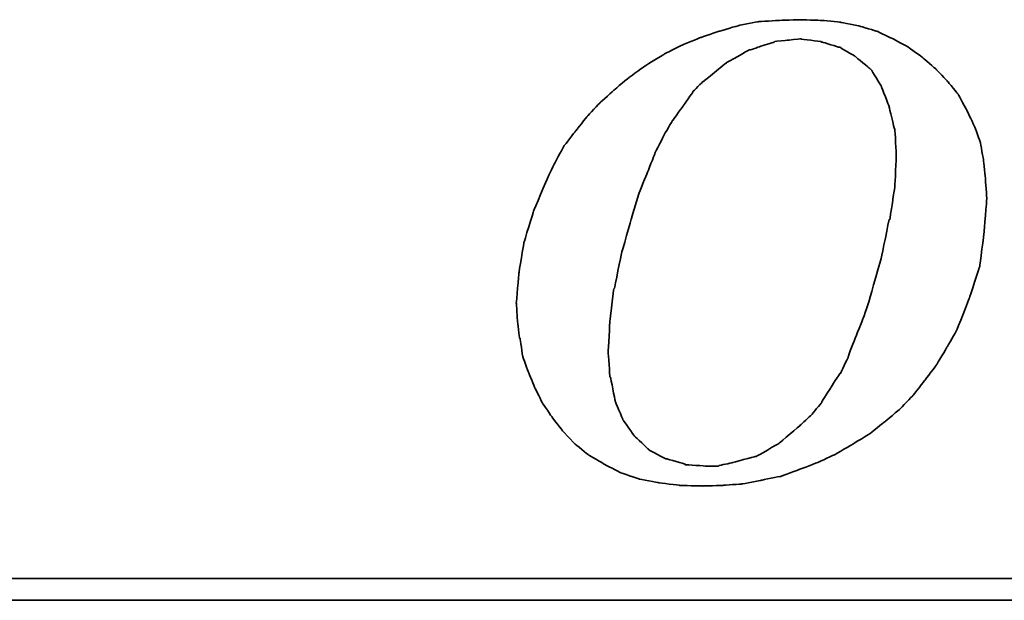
# Model space of a CAD drawing. Header units: inches. Extents: x 5 to 239, y 21 to 140.
# Tile 32 of 47: x 160.04 to 164.73, y 96.85 to 99.62. Entities that reach past the tile are written whole.
import ezdxf

# ---------------------------------------------------------------- set-up
doc = ezdxf.new("R2010")
doc.units = ezdxf.units.IN
doc.layers.add('DIM', color=4, linetype='Continuous')
doc.layers.add('layer 1', color=7, linetype='Continuous')

# ---------------------------------------------------------------- blocks, each defined once
blk = doc.blocks.new('TBI MOTION logo(完整正式版)')
at = {"layer": 'layer 1', "color": 22, "lineweight": 35}
for points, knots in [([(-11.34375, -6.98375), (-11.34375, -6.98375), (-10.91375, -7.43875), (-10.91375, -7.43875), (-10.91375, -7.43875), (-10.91375, -7.43875), (-10.38625, -7.87125), (-10.38625, -7.87125), (-10.38625, -7.87125), (-10.38625, -7.87125), (-9.81125, -8.20375), (-9.81125, -8.20375), (-9.81125, -8.20375), (-9.81125, -8.20375), (-9.21125, -8.51875), (-9.21125, -8.51875), (-9.21125, -8.51875), (-9.21125, -8.51875), (-8.51625, -8.75875), (-8.51625, -8.75875), (-8.51625, -8.75875), (-8.51625, -8.75875), (-7.77125, -8.90375), (-7.77125, -8.90375), (-7.77125, -8.90375), (-7.77125, -8.90375), (-6.97875, -8.99875), (-6.97875, -8.99875), (-6.97875, -8.99875), (-6.97875, -8.99875), (-6.14125, -9.02375), (-6.14125, -9.02375), (-6.14125, -9.02375), (-6.14125, -9.02375), (-5.37125, -8.99875), (-5.37125, -8.99875), (-5.37125, -8.99875), (-5.37125, -8.99875), (-4.65375, -8.94875), (-4.65375, -8.94875), (-4.65375, -8.94875), (-4.65375, -8.94875), (-3.93375, -8.80625), (-3.93375, -8.80625), (-3.93375, -8.80625), (-3.93375, -8.80625), (-3.21375, -8.66375), (-3.21375, -8.66375), (-3.21375, -8.66375), (-3.21375, -8.66375), (-2.49375, -8.39875), (-2.49375, -8.39875), (-2.49375, -8.39875), (-2.49375, -8.39875), (-1.79875, -8.13375), (-1.79875, -8.13375), (-1.79875, -8.13375), (-1.79875, -8.13375), (-1.17375, -7.84375), (-1.17375, -7.84375), (-1.17375, -7.84375), (-1.17375, -7.84375), (-0.52375, -7.46375), (-0.52375, -7.46375), (-0.52375, -7.46375), (-0.52375, -7.46375), (0.10124, -7.07875), (0.10124, -7.07875), (0.10124, -7.07875), (0.10124, -7.07875), (0.67625, -6.62375), (0.67625, -6.62375), (0.67625, -6.62375), (0.67625, -6.62375), (1.24874, -6.14375), (1.24874, -6.14375), (1.24874, -6.14375), (1.24874, -6.14375), (1.72874, -5.64125), (1.72874, -5.64125), (1.72874, -5.64125), (1.72874, -5.64125), (2.18624, -5.06375), (2.18624, -5.06375), (2.18624, -5.06375), (2.18624, -5.06375), (2.61625, -4.48874), (2.61625, -4.48874), (2.61625, -4.48874), (2.61625, -4.48874), (3.00125, -3.83874), (3.00125, -3.83874), (3.00125, -3.83874), (3.00125, -3.83874), (3.36124, -3.21374), (3.36124, -3.21374), (3.36124, -3.21374), (3.36124, -3.21374), (3.84374, -1.99125), (3.84374, -1.99125), (3.84374, -1.99125), (3.84374, -1.99125), (4.22625, -0.81875), (4.22625, -0.81875), (4.22625, -0.81875), (4.22625, -0.81875), (4.39125, 0.45624), (4.39125, 0.45624), (4.39125, 0.45624), (4.39125, 0.45624), (4.48874, 1.70124), (4.48874, 1.70124), (4.48874, 1.70124), (4.48874, 1.70124), (4.43874, 2.44625), (4.43874, 2.44625), (4.43874, 2.44625), (4.43874, 2.44625), (4.36874, 3.14125), (4.36874, 3.14125), (4.36874, 3.14125), (4.36874, 3.14125), (4.25125, 3.81125), (4.25125, 3.81125), (4.25125, 3.81125), (4.25125, 3.81125), (4.03124, 4.41125), (4.03124, 4.41125), (4.03124, 4.41125), (4.03124, 4.41125), (3.74374, 5.01125), (3.74374, 5.01125), (3.74374, 5.01125), (3.74374, 5.01125), (3.43124, 5.58875), (3.43124, 5.58875), (3.43124, 5.58875), (3.43124, 5.58875), (3.02625, 6.09125), (3.02625, 6.09125), (3.02625, 6.09125), (3.02625, 6.09125), (2.59374, 6.54875), (2.59374, 6.54875), (2.59374, 6.54875), (2.59374, 6.54875), (2.09124, 6.98125), (2.09124, 6.98125), (2.09124, 6.98125), (2.09124, 6.98125), (1.56124, 7.36625), (1.56124, 7.36625), (1.56124, 7.36625), (1.56124, 7.36625), (0.98624, 7.67625), (0.98624, 7.67625), (0.98624, 7.67625), (0.98624, 7.67625), (0.38624, 7.96375), (0.38624, 7.96375), (0.38624, 7.96375), (0.38624, 7.96375), (-0.25875, 8.15625), (-0.25875, 8.15625), (-0.25875, 8.15625), (-0.25875, 8.15625), (-0.98125, 8.30125), (-0.98125, 8.30125), (-0.98125, 8.30125), (-0.98125, 8.30125), (-1.70124, 8.37125), (-1.70124, 8.37125), (-1.70124, 8.37125), (-1.70124, 8.37125), (-2.49375, 8.39624), (-2.49375, 8.39624), (-2.49375, 8.39624), (-2.49375, 8.39624), (-3.28625, 8.37125), (-3.28625, 8.37125), (-3.28625, 8.37125), (-3.28625, 8.37125), (-4.05125, 8.32125), (-4.05125, 8.32125), (-4.05125, 8.32125), (-4.05125, 8.32125), (-4.77375, 8.18125), (-4.77375, 8.18125), (-4.77375, 8.18125), (-4.77375, 8.18125), (-5.51625, 7.96375), (-5.51625, 7.96375), (-5.51625, 7.96375), (-5.51625, 7.96375), (-6.21125, 7.72625), (-6.21125, 7.72625), (-6.21125, 7.72625), (-6.21125, 7.72625), (-6.92875, 7.43625), (-6.92875, 7.43625), (-6.92875, 7.43625), (-6.92875, 7.43625), (-7.57875, 7.10125), (-7.57875, 7.10125), (-7.57875, 7.10125), (-7.57875, 7.10125), (-8.24875, 6.69125), (-8.24875, 6.69125), (-8.24875, 6.69125), (-8.24875, 6.69125), (-8.84875, 6.26125), (-8.84875, 6.26125), (-8.84875, 6.26125), (-8.84875, 6.26125), (-9.42625, 5.78125), (-9.42625, 5.78125), (-9.42625, 5.78125), (-9.42625, 5.78125), (-9.95375, 5.30125), (-9.95375, 5.30125), (-9.95375, 5.30125), (-9.95375, 5.30125), (-10.43375, 4.79624), (-10.43375, 4.79624), (-10.43375, 4.79624), (-10.43375, 4.79624), (-10.88875, 4.22125), (-10.88875, 4.22125), (-10.88875, 4.22125), (-10.88875, 4.22125), (-11.29875, 3.69375), (-11.29875, 3.69375), (-11.29875, 3.69375), (-11.29875, 3.69375), (-11.63375, 3.09125), (-11.63375, 3.09125), (-11.63375, 3.09125), (-11.63375, 3.09125), (-11.91875, 2.49625), (-11.91875, 2.49625), (-11.91875, 2.49625), (-11.91875, 2.49625), (-12.44875, 1.24625), (-12.44875, 1.24625), (-12.44875, 1.24625), (-12.44875, 1.24625), (-12.80875, 0.06874), (-12.80875, 0.06874), (-12.80875, 0.06874), (-12.80875, 0.06874), (-12.99875, -1.07875), (-12.99875, -1.07875), (-12.99875, -1.07875), (-12.99875, -1.07875), (-13.09375, -2.18375), (-13.09375, -2.18375), (-13.09375, -2.18375), (-13.09375, -2.18375), (-13.04875, -2.85375), (-13.04875, -2.85375), (-13.04875, -2.85375), (-13.04875, -2.85375), (-12.97375, -3.50375), (-12.97375, -3.50375), (-12.97375, -3.50375), (-12.97375, -3.50375), (-12.95375, -3.50375), (-12.95375, -3.50375), (-12.95375, -3.50375), (-12.95375, -3.50375), (-12.85375, -4.17375), (-12.85375, -4.17375), (-12.85375, -4.17375), (-12.85375, -4.17375), (-12.63875, -4.77624), (-12.63875, -4.77624), (-12.63875, -4.77624), (-12.63875, -4.77624), (-12.39875, -5.35125), (-12.39875, -5.35125), (-12.39875, -5.35125), (-12.39875, -5.35125), (-12.11375, -5.92875), (-12.11375, -5.92875), (-12.11375, -5.92875), (-12.11375, -5.92875), (-11.75375, -6.45375), (-11.75375, -6.45375), (-11.75375, -6.45375), (-11.75375, -6.45375), (-11.34375, -6.98375), (-11.34375, -6.98375)], [0, 0, 0, 0, 0.01369863, 0.01369863, 0.01369863, 0.01369864, 0.02739726, 0.02739726, 0.02739726, 0.02739727, 0.04109589, 0.04109589, 0.04109589, 0.0410959, 0.05479452, 0.05479452, 0.05479452, 0.05479453, 0.06849315, 0.06849315, 0.06849315, 0.06849316, 0.08219178, 0.08219178, 0.08219178, 0.08219179, 0.09589041, 0.09589041, 0.09589041, 0.09589042, 0.10958904, 0.10958904, 0.10958904, 0.10958905, 0.12328767, 0.12328767, 0.12328767, 0.12328768, 0.1369863, 0.1369863, 0.1369863, 0.13698631, 0.15068493, 0.15068493, 0.15068493, 0.15068494, 0.16438356, 0.16438356, 0.16438356, 0.16438357, 0.17808219, 0.17808219, 0.17808219, 0.1780822, 0.19178082, 0.19178082, 0.19178082, 0.19178083, 0.20547945, 0.20547945, 0.20547945, 0.20547946, 0.21917808, 0.21917808, 0.21917808, 0.21917809, 0.23287671, 0.23287671, 0.23287671, 0.23287672, 0.24657534, 0.24657534, 0.24657534, 0.24657535, 0.26027397, 0.26027397, 0.26027397, 0.26027398, 0.2739726, 0.2739726, 0.2739726, 0.27397261, 0.28767123, 0.28767123, 0.28767123, 0.28767124, 0.30136986, 0.30136986, 0.30136986, 0.30136987, 0.31506849, 0.31506849, 0.31506849, 0.3150685, 0.32876712, 0.32876712, 0.32876712, 0.32876713, 0.34246575, 0.34246575, 0.34246575, 0.34246576, 0.35616438, 0.35616438, 0.35616438, 0.35616439, 0.36986301, 0.36986301, 0.36986301, 0.36986302, 0.38356164, 0.38356164, 0.38356164, 0.38356165, 0.39726027, 0.39726027, 0.39726027, 0.39726028, 0.4109589, 0.4109589, 0.4109589, 0.41095891, 0.42465753, 0.42465753, 0.42465753, 0.42465754, 0.43835616, 0.43835616, 0.43835616, 0.43835617, 0.45205479, 0.45205479, 0.45205479, 0.4520548, 0.46575342, 0.46575342, 0.46575342, 0.46575343, 0.47945205, 0.47945205, 0.47945205, 0.47945206, 0.49315068, 0.49315068, 0.49315068, 0.49315069, 0.50684932, 0.50684932, 0.50684932, 0.50684933, 0.52054795, 0.52054795, 0.52054795, 0.52054796, 0.53424658, 0.53424658, 0.53424658, 0.53424659, 0.54794521, 0.54794521, 0.54794521, 0.54794522, 0.56164384, 0.56164384, 0.56164384, 0.56164385, 0.57534247, 0.57534247, 0.57534247, 0.57534248, 0.5890411, 0.5890411, 0.5890411, 0.58904111, 0.60273973, 0.60273973, 0.60273973, 0.60273974, 0.61643836, 0.61643836, 0.61643836, 0.61643837, 0.63013699, 0.63013699, 0.63013699, 0.630137, 0.64383562, 0.64383562, 0.64383562, 0.64383563, 0.65753425, 0.65753425, 0.65753425, 0.65753426, 0.67123288, 0.67123288, 0.67123288, 0.67123289, 0.68493151, 0.68493151, 0.68493151, 0.68493152, 0.69863014, 0.69863014, 0.69863014, 0.69863015, 0.71232877, 0.71232877, 0.71232877, 0.71232878, 0.7260274, 0.7260274, 0.7260274, 0.72602741, 0.73972603, 0.73972603, 0.73972603, 0.73972604, 0.75342466, 0.75342466, 0.75342466, 0.75342467, 0.76712329, 0.76712329, 0.76712329, 0.7671233, 0.78082192, 0.78082192, 0.78082192, 0.78082193, 0.79452055, 0.79452055, 0.79452055, 0.79452056, 0.80821918, 0.80821918, 0.80821918, 0.80821919, 0.82191781, 0.82191781, 0.82191781, 0.82191782, 0.83561644, 0.83561644, 0.83561644, 0.83561645, 0.84931507, 0.84931507, 0.84931507, 0.84931508, 0.8630137, 0.8630137, 0.8630137, 0.86301371, 0.87671233, 0.87671233, 0.87671233, 0.87671234, 0.89041096, 0.89041096, 0.89041096, 0.89041097, 0.90410959, 0.90410959, 0.90410959, 0.9041096, 0.91780822, 0.91780822, 0.91780822, 0.91780823, 0.93150685, 0.93150685, 0.93150685, 0.93150686, 0.94520548, 0.94520548, 0.94520548, 0.94520549, 0.95890411, 0.95890411, 0.95890411, 0.95890412, 0.97260274, 0.97260274, 0.97260274, 0.97260275, 0.98630137, 0.98630137, 0.98630137, 0.98630138, 1, 1, 1, 1]), ([(-8.77875, 1.03124), (-8.77875, 1.03124), (-8.51625, 1.89625), (-8.51625, 1.89625), (-8.51625, 1.89625), (-8.51625, 1.89625), (-8.20375, 2.66375), (-8.20375, 2.66375), (-8.20375, 2.66375), (-8.20375, 2.66375), (-7.91625, 3.38125), (-7.91625, 3.38125), (-7.91625, 3.38125), (-7.91625, 3.38125), (-7.91625, 3.40624), (-7.91625, 3.40624), (-7.91625, 3.40624), (-7.91625, 3.40624), (-7.57875, 4.07624), (-7.57875, 4.07624), (-7.57875, 4.07624), (-7.57875, 4.07624), (-7.24375, 4.65125), (-7.24375, 4.65125), (-7.24375, 4.65125), (-7.24375, 4.65125), (-7.21875, 4.65125), (-7.21875, 4.65125), (-7.21875, 4.65125), (-7.21875, 4.65125), (-7.21875, 4.67624), (-7.21875, 4.67624), (-7.21875, 4.67624), (-7.21875, 4.67624), (-6.83625, 5.20375), (-6.83625, 5.20375), (-6.83625, 5.20375), (-6.83625, 5.20375), (-6.49875, 5.68625), (-6.49875, 5.68625), (-6.49875, 5.68625), (-6.49875, 5.68625), (-6.49875, 5.70625), (-6.49875, 5.70625), (-6.49875, 5.70625), (-6.49875, 5.70625), (-6.11625, 6.09125), (-6.11625, 6.09125), (-6.11625, 6.09125), (-6.11625, 6.09125), (-6.09125, 6.09125), (-6.09125, 6.09125), (-6.09125, 6.09125), (-6.09125, 6.09125), (-5.27375, 6.76625), (-5.27375, 6.76625), (-5.27375, 6.76625), (-5.27375, 6.76625), (-5.24875, 6.76625), (-5.24875, 6.76625), (-5.24875, 6.76625), (-5.24875, 6.76625), (-5.24875, 6.78625), (-5.24875, 6.78625), (-5.24875, 6.78625), (-5.24875, 6.78625), (-4.38875, 7.26624), (-4.38875, 7.26624), (-4.38875, 7.26624), (-4.38875, 7.26624), (-4.36125, 7.26624), (-4.36125, 7.26624), (-4.36125, 7.26624), (-4.36125, 7.26624), (-3.93375, 7.41125), (-3.93375, 7.41125), (-3.93375, 7.41125), (-3.93375, 7.41125), (-3.47375, 7.55625), (-3.47375, 7.55625), (-3.47375, 7.55625), (-3.47375, 7.55625), (-3.45375, 7.55625), (-3.45375, 7.55625), (-3.45375, 7.55625), (-3.45375, 7.55625), (-3.42875, 7.58124), (-3.42875, 7.58124), (-3.42875, 7.58124), (-3.42875, 7.58124), (-2.97375, 7.62625), (-2.97375, 7.62625), (-2.97375, 7.62625), (-2.97375, 7.62625), (-2.49375, 7.67625), (-2.49375, 7.67625), (-2.49375, 7.67625), (-2.49375, 7.67625), (-2.46875, 7.67625), (-2.46875, 7.67625), (-2.46875, 7.67625), (-2.46875, 7.67625), (-1.70124, 7.58124), (-1.70124, 7.58124), (-1.70124, 7.58124), (-1.70124, 7.58124), (-1.67875, 7.55625), (-1.67875, 7.55625), (-1.67875, 7.55625), (-1.67875, 7.55625), (-1.65375, 7.55625), (-1.65375, 7.55625), (-1.65375, 7.55625), (-1.65375, 7.55625), (-1.03125, 7.36625), (-1.03125, 7.36625), (-1.03125, 7.36625), (-1.03125, 7.36625), (-1.00625, 7.36625), (-1.00625, 7.36625), (-1.00625, 7.36625), (-1.00625, 7.36625), (-0.43124, 7.02624), (-0.43124, 7.02624), (-0.43124, 7.02624), (-0.43124, 7.02624), (-0.40625, 7.00624), (-0.40625, 7.00624), (-0.40625, 7.00624), (-0.40625, 7.00624), (0.12124, 6.57124), (0.12124, 6.57124), (0.12124, 6.57124), (0.12124, 6.57124), (0.14624, 6.54875), (0.14624, 6.54875), (0.14624, 6.54875), (0.14624, 6.54875), (0.17124, 6.52375), (0.17124, 6.52375), (0.17124, 6.52375), (0.17124, 6.52375), (0.55625, 5.89875), (0.55625, 5.89875), (0.55625, 5.89875), (0.55625, 5.89875), (0.55625, 5.87625), (0.55625, 5.87625), (0.55625, 5.87625), (0.55625, 5.87625), (0.84124, 5.15625), (0.84124, 5.15625), (0.84124, 5.15625), (0.84124, 5.15625), (0.84124, 5.13125), (0.84124, 5.13125), (0.84124, 5.13125), (0.84124, 5.13125), (1.03624, 4.31875), (1.03624, 4.31875), (1.03624, 4.31875), (1.03624, 4.31875), (1.05624, 4.31875), (1.05624, 4.31875), (1.05624, 4.31875), (1.05624, 4.31875), (1.05624, 4.29125), (1.05624, 4.29125), (1.05624, 4.29125), (1.05624, 4.29125), (1.10625, 3.33125), (1.10625, 3.33125), (1.10625, 3.33125), (1.10625, 3.33125), (1.10625, 3.30875), (1.10625, 3.30875), (1.10625, 3.30875), (1.10625, 3.30875), (1.05624, 2.20624), (1.05624, 2.20624), (1.05624, 2.20624), (1.05624, 2.20624), (1.05624, 2.18124), (1.05624, 2.18124), (1.05624, 2.18124), (1.05624, 2.18124), (0.86624, 0.93624), (0.86624, 0.93624), (0.86624, 0.93624), (0.86624, 0.93624), (0.84124, 0.93624), (0.84124, 0.93624), (0.84124, 0.93624), (0.84124, 0.93624), (0.55625, -0.45874), (0.55625, -0.45874), (0.55625, -0.45874), (0.55625, -0.45874), (0.12124, -1.99125), (0.12124, -1.99125), (0.12124, -1.99125), (0.12124, -1.99125), (0.12124, -2.01874), (0.12124, -2.01874), (0.12124, -2.01874), (0.12124, -2.01874), (-0.13874, -2.78375), (-0.13874, -2.78375), (-0.13874, -2.78375), (-0.13874, -2.78375), (-0.43124, -3.50375), (-0.43124, -3.50375), (-0.43124, -3.50375), (-0.43124, -3.50375), (-0.69375, -4.19875), (-0.69375, -4.19875), (-0.69375, -4.19875), (-0.69375, -4.19875), (-0.69375, -4.22375), (-0.69375, -4.22375), (-0.69375, -4.22375), (-0.69375, -4.22375), (-0.98125, -4.82374), (-0.98125, -4.82374), (-0.98125, -4.82374), (-0.98125, -4.82374), (-1.00625, -4.82374), (-1.00625, -4.82374), (-1.00625, -4.82374), (-1.00625, -4.82374), (-1.33875, -5.35125), (-1.33875, -5.35125), (-1.33875, -5.35125), (-1.33875, -5.35125), (-1.67875, -5.87875), (-1.67875, -5.87875), (-1.67875, -5.87875), (-1.67875, -5.87875), (-1.67875, -5.90375), (-1.67875, -5.90375), (-1.67875, -5.90375), (-1.67875, -5.90375), (-2.05875, -6.35875), (-2.05875, -6.35875), (-2.05875, -6.35875), (-2.05875, -6.35875), (-2.08375, -6.38375), (-2.08375, -6.38375), (-2.08375, -6.38375), (-2.08375, -6.38375), (-2.46875, -6.74375), (-2.46875, -6.74375), (-2.46875, -6.74375), (-2.46875, -6.74375), (-3.25875, -7.41625), (-3.25875, -7.41625), (-3.25875, -7.41625), (-3.25875, -7.41625), (-3.28625, -7.43875), (-3.28625, -7.43875), (-3.28625, -7.43875), (-3.28625, -7.43875), (-4.12375, -7.91875), (-4.12375, -7.91875), (-4.12375, -7.91875), (-4.12375, -7.91875), (-4.14875, -7.91875), (-4.14875, -7.91875), (-4.14875, -7.91875), (-4.14875, -7.91875), (-4.17125, -7.91875), (-4.17125, -7.91875), (-4.17125, -7.91875), (-4.17125, -7.91875), (-5.03375, -8.15875), (-5.03375, -8.15875), (-5.03375, -8.15875), (-5.03375, -8.15875), (-5.51625, -8.25625), (-5.51625, -8.25625), (-5.51625, -8.25625), (-5.51625, -8.25625), (-5.54125, -8.27875), (-5.54125, -8.27875), (-5.54125, -8.27875), (-5.54125, -8.27875), (-5.56375, -8.27875), (-5.56375, -8.27875), (-5.56375, -8.27875), (-5.56375, -8.27875), (-5.99625, -8.27875), (-5.99625, -8.27875), (-5.99625, -8.27875), (-5.99625, -8.27875), (-6.76375, -8.23125), (-6.76375, -8.23125), (-6.76375, -8.23125), (-6.76375, -8.23125), (-6.78875, -8.23125), (-6.78875, -8.23125), (-6.78875, -8.23125), (-6.78875, -8.23125), (-6.78875, -8.20375), (-6.78875, -8.20375), (-6.78875, -8.20375), (-6.78875, -8.20375), (-7.45875, -8.01375), (-7.45875, -8.01375), (-7.45875, -8.01375), (-7.45875, -8.01375), (-7.48375, -8.01375), (-7.48375, -8.01375), (-7.48375, -8.01375), (-7.48375, -8.01375), (-7.50875, -8.01375), (-7.50875, -8.01375), (-7.50875, -8.01375), (-7.50875, -8.01375), (-8.13125, -7.67875), (-8.13125, -7.67875), (-8.13125, -7.67875), (-8.13125, -7.67875), (-8.15625, -7.65375), (-8.15625, -7.65375), (-8.15625, -7.65375), (-8.15625, -7.65375), (-8.65875, -7.17375), (-8.65875, -7.17375), (-8.65875, -7.17375), (-8.65875, -7.17375), (-8.68375, -7.14875), (-8.68375, -7.14875), (-8.68375, -7.14875), (-8.68375, -7.14875), (-9.08875, -6.57375), (-9.08875, -6.57375), (-9.08875, -6.57375), (-9.08875, -6.57375), (-9.11375, -6.54875), (-9.11375, -6.54875), (-9.11375, -6.54875), (-9.11375, -6.54875), (-9.11375, -6.52875), (-9.11375, -6.52875), (-9.11375, -6.52875), (-9.11375, -6.52875), (-9.40375, -5.85375), (-9.40375, -5.85375), (-9.40375, -5.85375), (-9.40375, -5.85375), (-9.40375, -5.82875), (-9.40375, -5.82875), (-9.40375, -5.82875), (-9.40375, -5.82875), (-9.56875, -4.96875), (-9.56875, -4.96875), (-9.56875, -4.96875), (-9.56875, -4.96875), (-9.59375, -4.94375), (-9.59375, -4.94375), (-9.59375, -4.94375), (-9.59375, -4.94375), (-9.66375, -4.03375), (-9.66375, -4.03375), (-9.66375, -4.03375), (-9.66375, -4.03375), (-9.66375, -4.00875), (-9.66375, -4.00875), (-9.66375, -4.00875), (-9.66375, -4.00875), (-9.59375, -2.85375), (-9.59375, -2.85375), (-9.59375, -2.85375), (-9.59375, -2.85375), (-9.45125, -1.65875), (-9.45125, -1.65875), (-9.45125, -1.65875), (-9.45125, -1.65875), (-9.42625, -1.63375), (-9.42625, -1.63375), (-9.42625, -1.63375), (-9.42625, -1.63375), (-9.16125, -0.33875), (-9.16125, -0.33875), (-9.16125, -0.33875), (-9.16125, -0.33875), (-8.77875, 1.00624), (-8.77875, 1.00624), (-8.77875, 1.00624), (-8.77875, 1.00624), (-8.77875, 1.03124), (-8.77875, 1.03124)], [0, 0, 0, 0, 0.01020408, 0.01020408, 0.01020408, 0.01020409, 0.02040816, 0.02040816, 0.02040816, 0.02040817, 0.03061224, 0.03061224, 0.03061224, 0.03061225, 0.04081633, 0.04081633, 0.04081633, 0.04081634, 0.05102041, 0.05102041, 0.05102041, 0.05102042, 0.06122449, 0.06122449, 0.06122449, 0.0612245, 0.07142857, 0.07142857, 0.07142857, 0.07142858, 0.08163265, 0.08163265, 0.08163265, 0.08163266, 0.09183673, 0.09183673, 0.09183673, 0.09183674, 0.10204082, 0.10204082, 0.10204082, 0.10204083, 0.1122449, 0.1122449, 0.1122449, 0.11224491, 0.12244898, 0.12244898, 0.12244898, 0.12244899, 0.13265306, 0.13265306, 0.13265306, 0.13265307, 0.14285714, 0.14285714, 0.14285714, 0.14285715, 0.15306122, 0.15306122, 0.15306122, 0.15306123, 0.16326531, 0.16326531, 0.16326531, 0.16326532, 0.17346939, 0.17346939, 0.17346939, 0.1734694, 0.18367347, 0.18367347, 0.18367347, 0.18367348, 0.19387755, 0.19387755, 0.19387755, 0.19387756, 0.20408163, 0.20408163, 0.20408163, 0.20408164, 0.21428571, 0.21428571, 0.21428571, 0.21428572, 0.2244898, 0.2244898, 0.2244898, 0.22448981, 0.23469388, 0.23469388, 0.23469388, 0.23469389, 0.24489796, 0.24489796, 0.24489796, 0.24489797, 0.25510204, 0.25510204, 0.25510204, 0.25510205, 0.26530612, 0.26530612, 0.26530612, 0.26530613, 0.2755102, 0.2755102, 0.2755102, 0.27551021, 0.28571429, 0.28571429, 0.28571429, 0.2857143, 0.29591837, 0.29591837, 0.29591837, 0.29591838, 0.30612245, 0.30612245, 0.30612245, 0.30612246, 0.31632653, 0.31632653, 0.31632653, 0.31632654, 0.32653061, 0.32653061, 0.32653061, 0.32653062, 0.33673469, 0.33673469, 0.33673469, 0.3367347, 0.34693878, 0.34693878, 0.34693878, 0.34693879, 0.35714286, 0.35714286, 0.35714286, 0.35714287, 0.36734694, 0.36734694, 0.36734694, 0.36734695, 0.37755102, 0.37755102, 0.37755102, 0.37755103, 0.3877551, 0.3877551, 0.3877551, 0.38775511, 0.39795918, 0.39795918, 0.39795918, 0.39795919, 0.40816327, 0.40816327, 0.40816327, 0.40816328, 0.41836735, 0.41836735, 0.41836735, 0.41836736, 0.42857143, 0.42857143, 0.42857143, 0.42857144, 0.43877551, 0.43877551, 0.43877551, 0.43877552, 0.44897959, 0.44897959, 0.44897959, 0.4489796, 0.45918367, 0.45918367, 0.45918367, 0.45918368, 0.46938776, 0.46938776, 0.46938776, 0.46938777, 0.47959184, 0.47959184, 0.47959184, 0.47959185, 0.48979592, 0.48979592, 0.48979592, 0.48979593, 0.5, 0.5, 0.5, 0.50000001, 0.51020408, 0.51020408, 0.51020408, 0.51020409, 0.52040816, 0.52040816, 0.52040816, 0.52040817, 0.53061224, 0.53061224, 0.53061224, 0.53061225, 0.54081633, 0.54081633, 0.54081633, 0.54081634, 0.55102041, 0.55102041, 0.55102041, 0.55102042, 0.56122449, 0.56122449, 0.56122449, 0.5612245, 0.57142857, 0.57142857, 0.57142857, 0.57142858, 0.58163265, 0.58163265, 0.58163265, 0.58163266, 0.59183673, 0.59183673, 0.59183673, 0.59183674, 0.60204082, 0.60204082, 0.60204082, 0.60204083, 0.6122449, 0.6122449, 0.6122449, 0.61224491, 0.62244898, 0.62244898, 0.62244898, 0.62244899, 0.63265306, 0.63265306, 0.63265306, 0.63265307, 0.64285714, 0.64285714, 0.64285714, 0.64285715, 0.65306122, 0.65306122, 0.65306122, 0.65306123, 0.66326531, 0.66326531, 0.66326531, 0.66326532, 0.67346939, 0.67346939, 0.67346939, 0.6734694, 0.68367347, 0.68367347, 0.68367347, 0.68367348, 0.69387755, 0.69387755, 0.69387755, 0.69387756, 0.70408163, 0.70408163, 0.70408163, 0.70408164, 0.71428571, 0.71428571, 0.71428571, 0.71428572, 0.7244898, 0.7244898, 0.7244898, 0.72448981, 0.73469388, 0.73469388, 0.73469388, 0.73469389, 0.74489796, 0.74489796, 0.74489796, 0.74489797, 0.75510204, 0.75510204, 0.75510204, 0.75510205, 0.76530612, 0.76530612, 0.76530612, 0.76530613, 0.7755102, 0.7755102, 0.7755102, 0.77551021, 0.78571429, 0.78571429, 0.78571429, 0.7857143, 0.79591837, 0.79591837, 0.79591837, 0.79591838, 0.80612245, 0.80612245, 0.80612245, 0.80612246, 0.81632653, 0.81632653, 0.81632653, 0.81632654, 0.82653061, 0.82653061, 0.82653061, 0.82653062, 0.83673469, 0.83673469, 0.83673469, 0.8367347, 0.84693878, 0.84693878, 0.84693878, 0.84693879, 0.85714286, 0.85714286, 0.85714286, 0.85714287, 0.86734694, 0.86734694, 0.86734694, 0.86734695, 0.87755102, 0.87755102, 0.87755102, 0.87755103, 0.8877551, 0.8877551, 0.8877551, 0.88775511, 0.89795918, 0.89795918, 0.89795918, 0.89795919, 0.90816327, 0.90816327, 0.90816327, 0.90816328, 0.91836735, 0.91836735, 0.91836735, 0.91836736, 0.92857143, 0.92857143, 0.92857143, 0.92857144, 0.93877551, 0.93877551, 0.93877551, 0.93877552, 0.94897959, 0.94897959, 0.94897959, 0.9489796, 0.95918367, 0.95918367, 0.95918367, 0.95918368, 0.96938776, 0.96938776, 0.96938776, 0.96938777, 0.97959184, 0.97959184, 0.97959184, 0.97959185, 0.98979592, 0.98979592, 0.98979592, 0.98979593, 1, 1, 1, 1]), ([(75.90875, -9.47875), (75.90875, -9.47875), (75.90875, -12.28625), (75.90875, -12.28625), (75.90875, -12.28625), (75.90875, -12.28625), (75.90875, -12.47875), (75.90875, -12.47875), (75.90875, -12.47875), (75.90875, -12.47875), (75.71625, -12.47875), (75.71625, -12.47875), (75.71625, -12.47875), (75.71625, -12.47875), (-88.32875, -12.47875), (-88.32875, -12.47875), (-88.32875, -12.47875), (-88.32875, -12.47875), (-88.32875, -13.29375), (-88.32875, -13.29375), (-88.32875, -13.29375), (-88.32875, -13.29375), (82.89125, -13.29375), (82.89125, -13.29375), (82.89125, -13.29375), (82.89125, -13.29375), (75.90875, -9.47875), (75.90875, -9.47875)], [0, 0, 0, 0, 0.14285714, 0.14285714, 0.14285714, 0.14285715, 0.28571429, 0.28571429, 0.28571429, 0.2857143, 0.42857143, 0.42857143, 0.42857143, 0.42857144, 0.57142857, 0.57142857, 0.57142857, 0.57142858, 0.71428571, 0.71428571, 0.71428571, 0.71428572, 0.85714286, 0.85714286, 0.85714286, 0.85714287, 1, 1, 1, 1])]:
    blk.add_open_spline(points, degree=3, knots=knots, dxfattribs=at)

msp = doc.modelspace()

# ---------------------------------------------------------------- block references
at = {"layer": 'DIM', "xscale": 0.1275750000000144, "yscale": 0.1275750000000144, "zscale": 0.1275750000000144}
msp.add_blockref('TBI MOTION logo(完整正式版)', (164.0782, 98.5467), dxfattribs=at)

doc.saveas('drawing.dxf')
